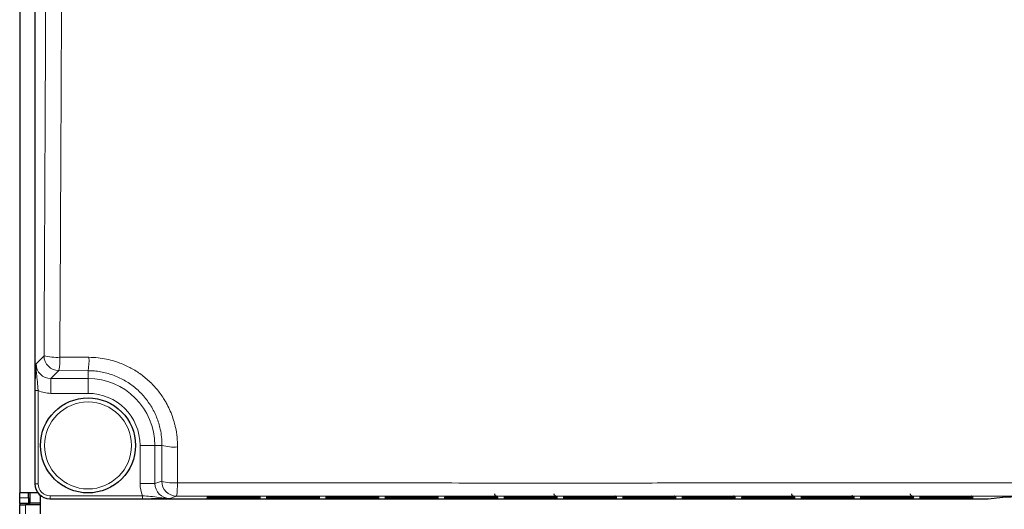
# Paper-space layout 'Blatt3' of a CAD drawing. Header units: millimetres. Extents: x 5 to 418, y 2 to 292.
# Tile 6 of 73: x 70 to 97, y 129 to 143. Entities that reach past the tile are written whole.
import ezdxf

# ---------------------------------------------------------------- set-up
doc = ezdxf.new("R2010")
doc.units = ezdxf.units.MM

psp = doc.layouts.new('Blatt3')

# ---------------------------------------------------------------- linework, layer by layer
at = {"color": 7, "linetype": 'Continuous', "lineweight": 25}
for p, q in [((69.9337, 215.3149), (69.9337, 129.488)), ((69.5065, 145.1514), (69.5065, 129.2348)), ((69.9337, 129.488), (69.9337, 129.488)), ((70.0196, 129.2348), (69.5065, 129.2348)), ((69.5065, 129.1014), (69.5065, 129.2348)), ((69.5065, 128.9348), (69.5065, 129.1014)), ((69.7565, 129.1014), (69.7565, 129.2348)), ((69.7565, 129.1014), (69.7565, 128.9348)), ((69.7898, 129.2348), (69.7898, 128.9598)), ((70.0898, 128.6514), (70.0898, 129.1631)), ((70.3505, 129.0716), (96.6746, 129.0716)), ((74.9292, 129.1073), (76.0837, 129.1073)), ((74.9308, 129.1363), (76.0822, 129.1363)), ((76.2365, 129.1344), (76.2378, 129.1343)), ((76.5959, 129.1073), (77.7504, 129.1073)), ((76.5974, 129.1363), (77.7489, 129.1363)), ((77.9047, 129.1054), (77.9059, 129.1053)), ((78.2626, 129.1073), (79.4171, 129.1073)), ((78.2641, 129.1363), (79.4156, 129.1363)), ((79.5713, 129.1054), (79.5726, 129.1053)), ((79.9292, 129.1073), (81.0837, 129.1073)), ((79.9308, 129.1363), (81.0822, 129.1363)), ((81.5959, 129.1073), (82.7504, 129.1073)), ((81.5974, 129.1363), (82.7489, 129.1363)), ((83.2626, 129.1073), (84.4171, 129.1073)), ((83.2641, 129.1363), (84.4156, 129.1363)), ((84.9292, 129.1073), (86.0837, 129.1073)), ((84.9308, 129.1363), (86.0822, 129.1363)), ((86.2365, 129.1344), (86.2378, 129.1343)), ((86.238, 129.1054), (86.2393, 129.1053)), ((86.5959, 129.1073), (87.7504, 129.1073)), ((86.5974, 129.1363), (87.7489, 129.1363)), ((87.9032, 129.1344), (87.9044, 129.1343)), ((87.9047, 129.1054), (87.9059, 129.1053)), ((88.2626, 129.1073), (89.4171, 129.1073)), ((88.2641, 129.1363), (89.4156, 129.1363)), ((89.5698, 129.1344), (89.5711, 129.1343)), ((89.9292, 129.1073), (91.0837, 129.1073)), ((89.9308, 129.1363), (91.0822, 129.1363)), ((91.238, 129.1054), (91.2393, 129.1053)), ((91.5959, 129.1073), (92.7504, 129.1073)), ((91.5974, 129.1363), (92.7489, 129.1363)), ((92.9032, 129.1344), (92.9044, 129.1343)), ((92.9047, 129.1054), (92.9059, 129.1053)), ((93.2626, 129.1073), (94.4171, 129.1073)), ((93.2641, 129.1363), (94.4156, 129.1363)), ((94.5713, 129.1054), (94.5726, 129.1053)), ((94.9292, 129.1073), (96.0837, 129.1073)), ((94.9308, 129.1363), (96.0822, 129.1363)), ((96.2365, 129.1344), (96.2378, 129.1343)), ((96.238, 129.1054), (96.2393, 129.1053)), ((96.6779, 129.0717), (97.0857, 129.1121)), ((97.0824, 129.112), (97.0857, 129.1121)), ((69.7565, 128.9348), (69.5065, 128.9348)), ((69.5065, 128.9348), (69.5065, 128.9014)), ((69.5065, 128.6514), (69.5065, 128.9014)), ((69.5065, 128.9014), (69.6732, 128.9014)), ((70.0898, 128.9014), (69.6732, 128.9014)), ((69.7565, 128.9348), (69.7565, 128.9014)), ((69.7898, 128.9598), (70.0898, 128.9598)), ((69.7898, 128.9014), (69.7898, 128.9598))]:
    psp.add_line(p, q, dxfattribs=at)
at = {"color": 7, "linetype": 'Continuous', "lineweight": 18}
for p, q in [((69.9337, 215.3149), (69.9337, 129.488)), ((69.9657, 132.86), (70.1885, 133.0829)), ((70.6329, 133.0413), (71.4498, 133.0385)), ((70.6046, 132.6668), (70.3818, 132.4439)), ((71.4232, 132.6639), (70.6046, 132.6668)), ((71.4232, 132.6639), (71.4232, 132.4439)), ((70.3818, 132.4439), (71.4232, 132.4439)), ((70.3818, 132.4439), (70.3818, 132.0279)), ((71.4232, 132.4439), (71.4232, 132.0279)), ((69.9409, 129.4903), (69.9409, 132.1085)), ((69.9409, 132.1085), (70.0241, 132.1085)), ((70.0241, 132.1085), (70.0241, 129.4903)), ((71.4232, 132.0279), (70.3818, 132.0279)), ((73.299, 130.5681), (72.8829, 130.5681)), ((72.8829, 129.4986), (72.8829, 130.5681)), ((73.4979, 130.5681), (73.299, 130.5681)), ((73.299, 130.5681), (73.299, 129.4986)), ((73.4923, 129.563), (73.4979, 130.5681)), ((73.299, 129.4986), (73.4923, 129.563)), ((69.9337, 129.488), (69.9409, 129.4903)), ((69.9409, 129.4903), (70.0241, 129.4903)), ((73.299, 129.4986), (72.8829, 129.4986)), ((69.5065, 129.1014), (69.7565, 129.1014)), ((70.3576, 129.0739), (70.3505, 129.0716)), ((70.3576, 129.1572), (72.9562, 129.1572)), ((70.3576, 129.0739), (70.3576, 129.1572)), ((72.9562, 129.0739), (70.3576, 129.0739)), ((72.9562, 129.0739), (72.9562, 129.1572)), ((73.9084, 129.1464), (73.7166, 129.0825)), ((74.7616, 129.0842), (74.7626, 129.1044)), ((74.7765, 129.1055), (74.7626, 129.1044)), ((74.7631, 129.1133), (74.7642, 129.1334)), ((74.778, 129.1346), (74.7642, 129.1334)), ((74.9279, 129.0813), (74.9279, 129.1073)), ((76.0851, 129.0813), (74.9279, 129.0813)), ((74.9294, 129.1104), (74.9294, 129.1363)), ((76.0836, 129.1104), (74.9294, 129.1104)), ((76.0836, 129.1104), (76.0836, 129.1363)), ((76.0851, 129.0813), (76.0851, 129.1073)), ((76.2488, 129.1334), (76.235, 129.1346)), ((76.2503, 129.1044), (76.2365, 129.1055)), ((76.2488, 129.1334), (76.2499, 129.1133)), ((76.2503, 129.1044), (76.2514, 129.0842)), ((76.4283, 129.0842), (76.4293, 129.1044)), ((76.4432, 129.1055), (76.4293, 129.1044)), ((76.4298, 129.1133), (76.4308, 129.1334)), ((76.4447, 129.1346), (76.4308, 129.1334)), ((76.5945, 129.0813), (76.5945, 129.1073)), ((77.7518, 129.0813), (76.5945, 129.0813)), ((76.5961, 129.1104), (76.5961, 129.1363)), ((77.7502, 129.1104), (76.5961, 129.1104)), ((77.7502, 129.1104), (77.7502, 129.1363)), ((77.7518, 129.0813), (77.7518, 129.1073)), ((77.9155, 129.1334), (77.9016, 129.1346)), ((77.917, 129.1044), (77.9032, 129.1055)), ((77.9155, 129.1334), (77.9165, 129.1133)), ((77.917, 129.1044), (77.9181, 129.0842)), ((78.0949, 129.0842), (78.096, 129.1044)), ((78.1098, 129.1055), (78.096, 129.1044)), ((78.0964, 129.1133), (78.0975, 129.1334)), ((78.1113, 129.1346), (78.0975, 129.1334)), ((78.2612, 129.0813), (78.2612, 129.1073)), ((79.4184, 129.0813), (78.2612, 129.0813)), ((78.2627, 129.1104), (78.2627, 129.1363)), ((79.4169, 129.1104), (78.2627, 129.1104)), ((79.4169, 129.1104), (79.4169, 129.1363)), ((79.4184, 129.0813), (79.4184, 129.1073)), ((79.5821, 129.1334), (79.5683, 129.1346)), ((79.5837, 129.1044), (79.5698, 129.1055)), ((79.5821, 129.1334), (79.5832, 129.1133)), ((79.5837, 129.1044), (79.5847, 129.0842)), ((79.7616, 129.0842), (79.7626, 129.1044)), ((79.7765, 129.1055), (79.7626, 129.1044)), ((79.7631, 129.1133), (79.7642, 129.1334)), ((79.778, 129.1346), (79.7642, 129.1334)), ((79.9279, 129.0813), (79.9279, 129.1073)), ((81.0851, 129.0813), (79.9279, 129.0813)), ((79.9294, 129.1104), (79.9294, 129.1363)), ((81.0836, 129.1104), (79.9294, 129.1104)), ((81.0836, 129.1104), (81.0836, 129.1363)), ((81.0851, 129.0813), (81.0851, 129.1073)), ((81.2488, 129.1334), (81.235, 129.1346)), ((81.2503, 129.1044), (81.2365, 129.1055)), ((81.2488, 129.1334), (81.2499, 129.1133)), ((81.2503, 129.1044), (81.2514, 129.0842)), ((81.4283, 129.0842), (81.4293, 129.1044)), ((81.4432, 129.1055), (81.4293, 129.1044)), ((81.4298, 129.1133), (81.4308, 129.1334)), ((81.4447, 129.1346), (81.4308, 129.1334)), ((81.5945, 129.0813), (81.5945, 129.1073)), ((82.7518, 129.0813), (81.5945, 129.0813)), ((81.5961, 129.1104), (81.5961, 129.1363)), ((82.7502, 129.1104), (81.5961, 129.1104)), ((82.7502, 129.1104), (82.7502, 129.1363)), ((82.7518, 129.0813), (82.7518, 129.1073)), ((82.9155, 129.1334), (82.9016, 129.1346)), ((82.917, 129.1044), (82.9032, 129.1055)), ((82.9155, 129.1334), (82.9165, 129.1133)), ((82.917, 129.1044), (82.9181, 129.0842)), ((83.0949, 129.0842), (83.096, 129.1044)), ((83.1098, 129.1055), (83.096, 129.1044)), ((83.0964, 129.1133), (83.0975, 129.1334)), ((83.1113, 129.1346), (83.0975, 129.1334)), ((83.2612, 129.0813), (83.2612, 129.1073)), ((84.4184, 129.0813), (83.2612, 129.0813)), ((83.2627, 129.1104), (83.2627, 129.1363)), ((84.4169, 129.1104), (83.2627, 129.1104)), ((84.4169, 129.1104), (84.4169, 129.1363)), ((84.4184, 129.0813), (84.4184, 129.1073)), ((84.5821, 129.1334), (84.5683, 129.1346)), ((84.5837, 129.1044), (84.5698, 129.1055)), ((84.5821, 129.1334), (84.5832, 129.1133)), ((84.5837, 129.1044), (84.5847, 129.0842)), ((84.7616, 129.0842), (84.7626, 129.1044)), ((84.7765, 129.1055), (84.7626, 129.1044)), ((84.7631, 129.1133), (84.7642, 129.1334)), ((84.778, 129.1346), (84.7642, 129.1334)), ((84.9279, 129.0813), (84.9279, 129.1073)), ((86.0851, 129.0813), (84.9279, 129.0813)), ((84.9294, 129.1104), (84.9294, 129.1363)), ((86.0836, 129.1104), (84.9294, 129.1104)), ((86.0836, 129.1104), (86.0836, 129.1363)), ((86.0851, 129.0813), (86.0851, 129.1073)), ((86.2488, 129.1334), (86.235, 129.1346)), ((86.2503, 129.1044), (86.2365, 129.1055)), ((86.2488, 129.1334), (86.2499, 129.1133)), ((86.2503, 129.1044), (86.2514, 129.0842)), ((86.4283, 129.0842), (86.4293, 129.1044)), ((86.4432, 129.1055), (86.4293, 129.1044)), ((86.4298, 129.1133), (86.4308, 129.1334)), ((86.4447, 129.1346), (86.4308, 129.1334)), ((86.5945, 129.0813), (86.5945, 129.1073)), ((87.7518, 129.0813), (86.5945, 129.0813)), ((86.5961, 129.1104), (86.5961, 129.1363)), ((87.7502, 129.1104), (86.5961, 129.1104)), ((87.7502, 129.1104), (87.7502, 129.1363)), ((87.7518, 129.0813), (87.7518, 129.1073)), ((87.9155, 129.1334), (87.9016, 129.1346)), ((87.917, 129.1044), (87.9032, 129.1055)), ((87.9155, 129.1334), (87.9165, 129.1133)), ((87.917, 129.1044), (87.9181, 129.0842)), ((88.0949, 129.0842), (88.096, 129.1044)), ((88.1098, 129.1055), (88.096, 129.1044)), ((88.0964, 129.1133), (88.0975, 129.1334)), ((88.1113, 129.1346), (88.0975, 129.1334)), ((88.2612, 129.0813), (88.2612, 129.1073)), ((89.4184, 129.0813), (88.2612, 129.0813)), ((88.2627, 129.1104), (88.2627, 129.1363)), ((89.4169, 129.1104), (88.2627, 129.1104)), ((89.4169, 129.1104), (89.4169, 129.1363)), ((89.4184, 129.0813), (89.4184, 129.1073)), ((89.5821, 129.1334), (89.5683, 129.1346)), ((89.5837, 129.1044), (89.5698, 129.1055)), ((89.5821, 129.1334), (89.5832, 129.1133)), ((89.5837, 129.1044), (89.5847, 129.0842)), ((89.7616, 129.0842), (89.7626, 129.1044)), ((89.7765, 129.1055), (89.7626, 129.1044)), ((89.7631, 129.1133), (89.7642, 129.1334)), ((89.778, 129.1346), (89.7642, 129.1334)), ((89.9279, 129.0813), (89.9279, 129.1073)), ((91.0851, 129.0813), (89.9279, 129.0813)), ((89.9294, 129.1104), (89.9294, 129.1363)), ((91.0836, 129.1104), (89.9294, 129.1104)), ((91.0836, 129.1104), (91.0836, 129.1363)), ((91.0851, 129.0813), (91.0851, 129.1073)), ((91.2488, 129.1334), (91.235, 129.1346)), ((91.2503, 129.1044), (91.2365, 129.1055)), ((91.2488, 129.1334), (91.2499, 129.1133)), ((91.2503, 129.1044), (91.2514, 129.0842)), ((91.4283, 129.0842), (91.4293, 129.1044)), ((91.4432, 129.1055), (91.4293, 129.1044)), ((91.4298, 129.1133), (91.4308, 129.1334)), ((91.4447, 129.1346), (91.4308, 129.1334)), ((91.5945, 129.0813), (91.5945, 129.1073)), ((92.7518, 129.0813), (91.5945, 129.0813)), ((91.5961, 129.1104), (91.5961, 129.1363)), ((92.7502, 129.1104), (91.5961, 129.1104)), ((92.7502, 129.1104), (92.7502, 129.1363)), ((92.7518, 129.0813), (92.7518, 129.1073)), ((92.9155, 129.1334), (92.9016, 129.1346)), ((92.917, 129.1044), (92.9032, 129.1055)), ((92.9155, 129.1334), (92.9165, 129.1133)), ((92.917, 129.1044), (92.9181, 129.0842)), ((93.0949, 129.0842), (93.096, 129.1044)), ((93.1098, 129.1055), (93.096, 129.1044)), ((93.0964, 129.1133), (93.0975, 129.1334)), ((93.1113, 129.1346), (93.0975, 129.1334)), ((93.2612, 129.0813), (93.2612, 129.1073)), ((94.4184, 129.0813), (93.2612, 129.0813)), ((93.2627, 129.1104), (93.2627, 129.1363)), ((94.4169, 129.1104), (93.2627, 129.1104)), ((94.4169, 129.1104), (94.4169, 129.1363)), ((94.4184, 129.0813), (94.4184, 129.1073)), ((94.5821, 129.1334), (94.5683, 129.1346)), ((94.5837, 129.1044), (94.5698, 129.1055)), ((94.5821, 129.1334), (94.5832, 129.1133)), ((94.5837, 129.1044), (94.5847, 129.0842)), ((94.7616, 129.0842), (94.7626, 129.1044)), ((94.7626, 129.1044), (94.7765, 129.1055)), ((94.7631, 129.1133), (94.7642, 129.1334)), ((94.7642, 129.1334), (94.778, 129.1346)), ((94.9279, 129.1073), (94.9279, 129.0813)), ((96.0851, 129.0813), (94.9279, 129.0813)), ((94.9294, 129.1363), (94.9294, 129.1104)), ((96.0836, 129.1104), (94.9294, 129.1104)), ((96.0836, 129.1363), (96.0836, 129.1104)), ((96.0851, 129.1073), (96.0851, 129.0813)), ((96.2488, 129.1334), (96.235, 129.1346)), ((96.2503, 129.1044), (96.2365, 129.1055)), ((96.2488, 129.1334), (96.2499, 129.1133)), ((96.2503, 129.1044), (96.2514, 129.0842)), ((96.6746, 129.0716), (97.0824, 129.112)), ((96.6746, 129.0716), (96.6779, 129.0717)), ((69.6732, 128.9014), (69.6732, 128.6514))]:
    psp.add_line(p, q, dxfattribs=at)
at = {"color": 7, "linetype": 'Continuous', "lineweight": 25}
psp.add_circle((71.4232, 130.5681), 1.3333, dxfattribs=at)
at = {"color": 7, "linetype": 'Continuous', "lineweight": 18}
psp.add_circle((71.4232, 130.5681), 1.2195, dxfattribs=at)
for centre, radius, start, end in [((70.531, 134.3479), 1.3105, 254.85188, 274.46021), ((70.606, 133.0842), 0.4174, 180.1836, 269.8164), ((69.1146, 132.9676), 1.5201, 348.58628, 2.77908), ((69.8389, 132.9647), 1.6125, 349.25111, 2.62223), ((71.4232, 130.5681), 1.8759, 0, 90), ((71.4232, 130.5681), 1.4598, 0, 90), ((73.8367, 131.7502), 1.2297, 254.00818, 274.60841), ((73.8311, 130.7232), 1.2087, 253.72037, 274.68689), ((73.9091, 129.5632), 0.4168, 180.02637, 269.90378), ((72.1173, 129.4366), 1.8144, 350.79615, 2.58944), ((74.7616, 129.1675), 0.0833, 269.99831, 312.95328), ((74.7631, 129.1967), 0.0833, 269.99831, 312.89868), ((76.2499, 129.1967), 0.0833, 227.10132, 270.00169), ((76.2514, 129.1675), 0.0833, 227.04672, 270.00169), ((76.4283, 129.1675), 0.0833, 269.99831, 312.95328), ((76.4298, 129.1967), 0.0833, 269.99831, 312.89868), ((77.9165, 129.1967), 0.0833, 227.10132, 270.00169), ((77.9181, 129.1675), 0.0833, 227.04672, 270.00169), ((78.0949, 129.1675), 0.0833, 269.99831, 312.95328), ((78.0964, 129.1967), 0.0833, 269.99831, 312.89868), ((79.5832, 129.1967), 0.0833, 227.10132, 270.00169), ((79.5847, 129.1675), 0.0833, 227.04672, 270.00169), ((79.7616, 129.1675), 0.0833, 269.99831, 312.95328), ((79.7631, 129.1967), 0.0833, 269.99831, 312.89868), ((81.2499, 129.1967), 0.0833, 227.10132, 270.00169), ((81.2514, 129.1675), 0.0833, 227.04672, 270.00169), ((81.4283, 129.1675), 0.0833, 269.99831, 312.95328), ((81.4298, 129.1967), 0.0833, 269.99831, 312.89868), ((82.9165, 129.1967), 0.0833, 227.10132, 270.00169), ((82.9181, 129.1675), 0.0833, 227.04672, 270.00169), ((83.0949, 129.1675), 0.0833, 269.99831, 312.95328), ((83.0964, 129.1967), 0.0833, 269.99831, 312.89868), ((84.5832, 129.1967), 0.0833, 227.10132, 270.00169), ((84.5847, 129.1675), 0.0833, 227.04672, 270.00169), ((84.7616, 129.1675), 0.0833, 269.99831, 312.95328), ((84.7631, 129.1967), 0.0833, 269.99831, 312.89868), ((86.2499, 129.1967), 0.0833, 227.10132, 270.00169), ((86.2514, 129.1675), 0.0833, 227.04672, 270.00169), ((86.4283, 129.1675), 0.0833, 269.99831, 312.95328), ((86.4298, 129.1967), 0.0833, 269.99831, 312.89868), ((87.9165, 129.1967), 0.0833, 227.10132, 270.00169), ((87.9181, 129.1675), 0.0833, 227.04672, 270.00169), ((88.0949, 129.1675), 0.0833, 269.99831, 312.95328), ((88.0964, 129.1967), 0.0833, 269.99831, 312.89868), ((89.5832, 129.1967), 0.0833, 227.10132, 270.00169), ((89.5847, 129.1675), 0.0833, 227.04672, 270.00169), ((89.7616, 129.1675), 0.0833, 269.99831, 312.95328), ((89.7631, 129.1967), 0.0833, 269.99831, 312.89868), ((91.2499, 129.1967), 0.0833, 227.10132, 270.00169), ((91.2514, 129.1675), 0.0833, 227.04672, 270.00169), ((91.4283, 129.1675), 0.0833, 269.99831, 312.95328), ((91.4298, 129.1967), 0.0833, 269.99831, 312.89868), ((92.9165, 129.1967), 0.0833, 227.10132, 270.00169), ((92.9181, 129.1675), 0.0833, 227.04672, 270.00169), ((93.0949, 129.1675), 0.0833, 269.99831, 312.95328), ((93.0964, 129.1967), 0.0833, 269.99831, 312.89868), ((94.5832, 129.1967), 0.0833, 227.10132, 270.00169), ((94.5847, 129.1675), 0.0833, 227.04672, 270.00169), ((94.7616, 129.1675), 0.0833, 269.99831, 312.95328), ((94.7631, 129.1967), 0.0833, 269.99831, 312.89868), ((96.2499, 129.1967), 0.0833, 227.10132, 270.00169), ((96.2514, 129.1675), 0.0833, 227.04672, 270.00169)]:
    psp.add_arc(centre, radius, start, end, dxfattribs=at)
at = {"color": 7, "linetype": 'Continuous', "lineweight": 25}
psp.add_arc((96.6746, 129.1049), 0.0333, 270, 275.65344, dxfattribs=at)
at = {"color": 7, "linetype": 'Continuous', "lineweight": 18}
for centre, major_axis, ratio, start_param, end_param in [((70.3841, 132.8623), (0.297, 0.297), 0.9918461, 2.357564, 3.9256213), ((70.3841, 132.8623), (-0.5909, -0.5909), 0.9972647, 0.3407219, 0.7840286), ((70.3579, 129.4906), (0.3957, 0.1318), 0.9990857, 2.8205423, 4.3904252), ((70.3579, 129.4906), (-0.3167, -0.1055), 0.9984779, 5.962135, 7.5320179), ((73.7174, 129.4994), (-0.7918, -0.2637), 0.9984779, 5.962135, 6.3841926), ((73.7174, 129.4994), (0.3971, 0.1323), 0.9954497, 2.8205423, 4.3904252), ((74.9295, 129.1044), (0.1669, 0), 0.0174391, 2.8618814, 3.1406793), ((74.9311, 129.1334), (0.1669, 0), 0.0174391, 2.8618814, 3.1406793), ((76.083, 129.1133), (0.1669, 0), 0.0174709, 5.2588301, 6.284102), ((76.0845, 129.0842), (0.1669, 0), 0.0174709, 5.2588301, 6.284102), ((76.0819, 129.1334), (0.1669, 0), 0.0174391, 0.0009134, 0.2892288), ((76.0834, 129.1044), (0.1669, 0), 0.0174391, 0.0009134, 0.2892288), ((76.5962, 129.1044), (0.1669, 0), 0.0174391, 2.8618814, 3.1406793), ((76.5977, 129.1334), (0.1669, 0), 0.0174391, 2.8618814, 3.1406793), ((77.7496, 129.1133), (0.1669, 0), 0.0174709, 5.2588301, 6.284102), ((77.7512, 129.0842), (0.1669, 0), 0.0174709, 5.2588301, 6.284102), ((77.7486, 129.1334), (0.1669, 0), 0.0174391, 0.0009134, 0.2892288), ((77.7501, 129.1044), (0.1669, 0), 0.0174391, 0.0009134, 0.2892288), ((78.2629, 129.1044), (0.1669, 0), 0.0174391, 2.8618814, 3.1406793), ((78.2644, 129.1334), (0.1669, 0), 0.0174391, 2.8618814, 3.1406793), ((79.4163, 129.1133), (0.1669, 0), 0.0174709, 5.2588301, 6.284102), ((79.4178, 129.0842), (0.1669, 0), 0.0174709, 5.2588301, 6.284102), ((79.4153, 129.1334), (0.1669, 0), 0.0174391, 0.0009134, 0.2892288), ((79.4168, 129.1044), (0.1669, 0), 0.0174391, 0.0009134, 0.2892288), ((79.9295, 129.1044), (0.1669, 0), 0.0174391, 2.8618814, 3.1406793), ((79.9311, 129.1334), (0.1669, 0), 0.0174391, 2.8618814, 3.1406793), ((81.083, 129.1133), (0.1669, 0), 0.0174709, 5.2588301, 6.284102), ((81.0845, 129.0842), (0.1669, 0), 0.0174709, 5.2588301, 6.284102), ((81.0819, 129.1334), (0.1669, 0), 0.0174391, 0.0009134, 0.2892288), ((81.0834, 129.1044), (0.1669, 0), 0.0174391, 0.0009134, 0.2892288), ((81.5962, 129.1044), (0.1669, 0), 0.0174391, 2.8618814, 3.1406793), ((81.5977, 129.1334), (0.1669, 0), 0.0174391, 2.8618814, 3.1406793), ((82.7496, 129.1133), (0.1669, 0), 0.0174709, 5.2588301, 6.284102), ((82.7512, 129.0842), (0.1669, 0), 0.0174709, 5.2588301, 6.284102), ((82.7486, 129.1334), (0.1669, 0), 0.0174391, 0.0009134, 0.2892288), ((82.7501, 129.1044), (0.1669, 0), 0.0174391, 0.0009134, 0.2892288), ((83.2629, 129.1044), (0.1669, 0), 0.0174391, 2.8618814, 3.1406793), ((83.2644, 129.1334), (0.1669, 0), 0.0174391, 2.8618814, 3.1406793), ((84.4163, 129.1133), (0.1669, 0), 0.0174709, 5.2588301, 6.284102), ((84.4178, 129.0842), (0.1669, 0), 0.0174709, 5.2588301, 6.284102), ((84.4153, 129.1334), (0.1669, 0), 0.0174391, 0.0009134, 0.2892288), ((84.4168, 129.1044), (0.1669, 0), 0.0174391, 0.0009134, 0.2892288), ((84.9295, 129.1044), (0.1669, 0), 0.0174391, 2.8618814, 3.1406793), ((84.9311, 129.1334), (0.1669, 0), 0.0174391, 2.8618814, 3.1406793), ((86.083, 129.1133), (0.1669, 0), 0.0174709, 5.2588301, 6.284102), ((86.0845, 129.0842), (0.1669, 0), 0.0174709, 5.2588301, 6.284102), ((86.0819, 129.1334), (0.1669, 0), 0.0174391, 0.0009134, 0.2892288), ((86.0834, 129.1044), (0.1669, 0), 0.0174391, 0.0009134, 0.2892288), ((86.5962, 129.1044), (0.1669, 0), 0.0174391, 2.8618814, 3.1406793), ((86.5977, 129.1334), (0.1669, 0), 0.0174391, 2.8618814, 3.1406793), ((87.7496, 129.1133), (0.1669, 0), 0.0174709, 5.2588301, 6.284102), ((87.7512, 129.0842), (0.1669, 0), 0.0174709, 5.2588301, 6.284102), ((87.7486, 129.1334), (0.1669, 0), 0.0174391, 0.0009134, 0.2892288), ((87.7501, 129.1044), (0.1669, 0), 0.0174391, 0.0009134, 0.2892288), ((88.2629, 129.1044), (0.1669, 0), 0.0174391, 2.8618814, 3.1406793), ((88.2644, 129.1334), (0.1669, 0), 0.0174391, 2.8618814, 3.1406793), ((89.4163, 129.1133), (0.1669, 0), 0.0174709, 5.2588301, 6.284102), ((89.4178, 129.0842), (0.1669, 0), 0.0174709, 5.2588301, 6.284102), ((89.4153, 129.1334), (0.1669, 0), 0.0174391, 0.0009134, 0.2892288), ((89.4168, 129.1044), (0.1669, 0), 0.0174391, 0.0009134, 0.2892288), ((89.9295, 129.1044), (0.1669, 0), 0.0174391, 2.8618814, 3.1406793), ((89.9311, 129.1334), (0.1669, 0), 0.0174391, 2.8618814, 3.1406793), ((91.083, 129.1133), (0.1669, 0), 0.0174709, 5.2588301, 6.284102), ((91.0845, 129.0842), (0.1669, 0), 0.0174709, 5.2588301, 6.284102), ((91.0819, 129.1334), (0.1669, 0), 0.0174391, 0.0009134, 0.2892288), ((91.0834, 129.1044), (0.1669, 0), 0.0174391, 0.0009134, 0.2892288), ((91.5962, 129.1044), (0.1669, 0), 0.0174391, 2.8618814, 3.1406793), ((91.5977, 129.1334), (0.1669, 0), 0.0174391, 2.8618814, 3.1406793), ((92.7496, 129.1133), (0.1669, 0), 0.0174709, 5.2588301, 6.284102), ((92.7512, 129.0842), (0.1669, 0), 0.0174709, 5.2588301, 6.284102), ((92.7486, 129.1334), (0.1669, 0), 0.0174391, 0.0009134, 0.2892288), ((92.7501, 129.1044), (0.1669, 0), 0.0174391, 0.0009134, 0.2892288), ((93.2629, 129.1044), (0.1669, 0), 0.0174391, 2.8618814, 3.1406793), ((93.2644, 129.1334), (0.1669, 0), 0.0174391, 2.8618814, 3.1406793), ((94.4163, 129.1133), (0.1669, 0), 0.0174709, 5.2588301, 6.284102), ((94.4178, 129.0842), (0.1669, 0), 0.0174709, 5.2588301, 6.284102), ((94.4153, 129.1334), (0.1669, 0), 0.0174391, 0.0009134, 0.2892288), ((94.4168, 129.1044), (0.1669, 0), 0.0174391, 0.0009134, 0.2892288), ((94.9295, 129.1044), (0.1669, 0), 0.0174391, 2.8618814, 3.1406793), ((94.9311, 129.1334), (0.1669, 0), 0.0174391, 2.8618814, 3.1406793), ((96.083, 129.1133), (0.1669, 0), 0.0174709, 5.2588301, 6.284102), ((96.0845, 129.0842), (0.1669, 0), 0.0174709, 5.2588301, 6.284102), ((96.0819, 129.1334), (0.1669, 0), 0.0174391, 0.0009134, 0.2892288), ((96.0834, 129.1044), (0.1669, 0), 0.0174391, 0.0009134, 0.2892288)]:
    psp.add_ellipse(centre, major_axis=major_axis, ratio=ratio, start_param=start_param, end_param=end_param, dxfattribs=at)
at = {"color": 7, "linetype": 'Continuous', "lineweight": 25}
for centre, major_axis, ratio, start_param, end_param in [((70.3509, 129.4883), (0.3958, 0.1318), 0.9987209, 2.8205423, 4.3904252), ((74.9285, 129.0842), (0.1669, 0), 0.0174709, 3.1406759, 4.7087332), ((74.93, 129.1133), (0.1669, 0), 0.0174709, 3.1406759, 4.7087332), ((74.9295, 129.1044), (0.1669, 0), 0.0174391, 1.572622, 2.8618814), ((74.9311, 129.1334), (0.1669, 0), 0.0174391, 1.572622, 2.8618814), ((76.0819, 129.1334), (0.1669, 0), 0.0174391, 0.2892288, 1.5689707), ((76.083, 129.1133), (0.1669, 0), 0.0174709, 4.7160448, 5.2588301), ((76.0834, 129.1044), (0.1669, 0), 0.0174391, 0.2892288, 1.5689707), ((76.0845, 129.0842), (0.1669, 0), 0.0174709, 4.7160448, 5.2588301), ((76.5952, 129.0842), (0.1669, 0), 0.0174709, 3.1406759, 4.7087332), ((76.5967, 129.1133), (0.1669, 0), 0.0174709, 3.1406759, 4.7087332), ((76.5962, 129.1044), (0.1669, 0), 0.0174391, 1.572622, 2.8618814), ((76.5977, 129.1334), (0.1669, 0), 0.0174391, 1.572622, 2.8618814), ((77.7486, 129.1334), (0.1669, 0), 0.0174391, 0.2892288, 1.5689707), ((77.7496, 129.1133), (0.1669, 0), 0.0174709, 4.7160448, 5.2588301), ((77.7501, 129.1044), (0.1669, 0), 0.0174391, 0.2892288, 1.5689707), ((77.7512, 129.0842), (0.1669, 0), 0.0174709, 4.7160448, 5.2588301), ((78.2618, 129.0842), (0.1669, 0), 0.0174709, 3.1406759, 4.7087332), ((78.2633, 129.1133), (0.1669, 0), 0.0174709, 3.1406759, 4.7087332), ((78.2629, 129.1044), (0.1669, 0), 0.0174391, 1.572622, 2.8618814), ((78.2644, 129.1334), (0.1669, 0), 0.0174391, 1.572622, 2.8618814), ((79.4153, 129.1334), (0.1669, 0), 0.0174391, 0.2892288, 1.5689707), ((79.4163, 129.1133), (0.1669, 0), 0.0174709, 4.7160448, 5.2588301), ((79.4168, 129.1044), (0.1669, 0), 0.0174391, 0.2892288, 1.5689707), ((79.4178, 129.0842), (0.1669, 0), 0.0174709, 4.7160448, 5.2588301), ((79.9285, 129.0842), (0.1669, 0), 0.0174709, 3.1406759, 4.7087332), ((79.93, 129.1133), (0.1669, 0), 0.0174709, 3.1406759, 4.7087332), ((79.9295, 129.1044), (0.1669, 0), 0.0174391, 1.572622, 2.8618814), ((79.9311, 129.1334), (0.1669, 0), 0.0174391, 1.572622, 2.8618814), ((81.0819, 129.1334), (0.1669, 0), 0.0174391, 0.2892288, 1.5689707), ((81.083, 129.1133), (0.1669, 0), 0.0174709, 4.7160448, 5.2588301), ((81.0834, 129.1044), (0.1669, 0), 0.0174391, 0.2892288, 1.5689707), ((81.0845, 129.0842), (0.1669, 0), 0.0174709, 4.7160448, 5.2588301), ((81.5952, 129.0842), (0.1669, 0), 0.0174709, 3.1406759, 4.7087332), ((81.5967, 129.1133), (0.1669, 0), 0.0174709, 3.1406759, 4.7087332), ((81.5962, 129.1044), (0.1669, 0), 0.0174391, 1.572622, 2.8618814), ((81.5977, 129.1334), (0.1669, 0), 0.0174391, 1.572622, 2.8618814), ((82.7486, 129.1334), (0.1669, 0), 0.0174391, 0.2892288, 1.5689707), ((82.7496, 129.1133), (0.1669, 0), 0.0174709, 4.7160448, 5.2588301), ((82.7501, 129.1044), (0.1669, 0), 0.0174391, 0.2892288, 1.5689707), ((82.7512, 129.0842), (0.1669, 0), 0.0174709, 4.7160448, 5.2588301), ((83.2618, 129.0842), (0.1669, 0), 0.0174709, 3.1406759, 4.7087332), ((83.2633, 129.1133), (0.1669, 0), 0.0174709, 3.1406759, 4.7087332), ((83.2629, 129.1044), (0.1669, 0), 0.0174391, 1.572622, 2.8618814), ((83.2644, 129.1334), (0.1669, 0), 0.0174391, 1.572622, 2.8618814), ((84.4153, 129.1334), (0.1669, 0), 0.0174391, 0.2892288, 1.5689707), ((84.4163, 129.1133), (0.1669, 0), 0.0174709, 4.7160448, 5.2588301), ((84.4168, 129.1044), (0.1669, 0), 0.0174391, 0.2892288, 1.5689707), ((84.4178, 129.0842), (0.1669, 0), 0.0174709, 4.7160448, 5.2588301), ((84.9285, 129.0842), (0.1669, 0), 0.0174709, 3.1406759, 4.7087332), ((84.93, 129.1133), (0.1669, 0), 0.0174709, 3.1406759, 4.7087332), ((84.9295, 129.1044), (0.1669, 0), 0.0174391, 1.572622, 2.8618814), ((84.9311, 129.1334), (0.1669, 0), 0.0174391, 1.572622, 2.8618814), ((86.0819, 129.1334), (0.1669, 0), 0.0174391, 0.2892288, 1.5689707), ((86.083, 129.1133), (0.1669, 0), 0.0174709, 4.7160448, 5.2588301), ((86.0834, 129.1044), (0.1669, 0), 0.0174391, 0.2892288, 1.5689707), ((86.0845, 129.0842), (0.1669, 0), 0.0174709, 4.7160448, 5.2588301), ((86.5952, 129.0842), (0.1669, 0), 0.0174709, 3.1406759, 4.7087332), ((86.5967, 129.1133), (0.1669, 0), 0.0174709, 3.1406759, 4.7087332), ((86.5962, 129.1044), (0.1669, 0), 0.0174391, 1.572622, 2.8618814), ((86.5977, 129.1334), (0.1669, 0), 0.0174391, 1.572622, 2.8618814), ((87.7486, 129.1334), (0.1669, 0), 0.0174391, 0.2892288, 1.5689707), ((87.7496, 129.1133), (0.1669, 0), 0.0174709, 4.7160448, 5.2588301), ((87.7501, 129.1044), (0.1669, 0), 0.0174391, 0.2892288, 1.5689707), ((87.7512, 129.0842), (0.1669, 0), 0.0174709, 4.7160448, 5.2588301), ((88.2618, 129.0842), (0.1669, 0), 0.0174709, 3.1406759, 4.7087332), ((88.2633, 129.1133), (0.1669, 0), 0.0174709, 3.1406759, 4.7087332), ((88.2629, 129.1044), (0.1669, 0), 0.0174391, 1.572622, 2.8618814), ((88.2644, 129.1334), (0.1669, 0), 0.0174391, 1.572622, 2.8618814), ((89.4153, 129.1334), (0.1669, 0), 0.0174391, 0.2892288, 1.5689707), ((89.4163, 129.1133), (0.1669, 0), 0.0174709, 4.7160448, 5.2588301), ((89.4168, 129.1044), (0.1669, 0), 0.0174391, 0.2892288, 1.5689707), ((89.4178, 129.0842), (0.1669, 0), 0.0174709, 4.7160448, 5.2588301), ((89.9285, 129.0842), (0.1669, 0), 0.0174709, 3.1406759, 4.7087332), ((89.93, 129.1133), (0.1669, 0), 0.0174709, 3.1406759, 4.7087332), ((89.9295, 129.1044), (0.1669, 0), 0.0174391, 1.572622, 2.8618814), ((89.9311, 129.1334), (0.1669, 0), 0.0174391, 1.572622, 2.8618814), ((91.0819, 129.1334), (0.1669, 0), 0.0174391, 0.2892288, 1.5689707), ((91.083, 129.1133), (0.1669, 0), 0.0174709, 4.7160448, 5.2588301), ((91.0834, 129.1044), (0.1669, 0), 0.0174391, 0.2892288, 1.5689707), ((91.0845, 129.0842), (0.1669, 0), 0.0174709, 4.7160448, 5.2588301), ((91.5952, 129.0842), (0.1669, 0), 0.0174709, 3.1406759, 4.7087332), ((91.5967, 129.1133), (0.1669, 0), 0.0174709, 3.1406759, 4.7087332), ((91.5962, 129.1044), (0.1669, 0), 0.0174391, 1.572622, 2.8618814), ((91.5977, 129.1334), (0.1669, 0), 0.0174391, 1.572622, 2.8618814), ((92.7486, 129.1334), (0.1669, 0), 0.0174391, 0.2892288, 1.5689707), ((92.7496, 129.1133), (0.1669, 0), 0.0174709, 4.7160448, 5.2588301), ((92.7501, 129.1044), (0.1669, 0), 0.0174391, 0.2892288, 1.5689707), ((92.7512, 129.0842), (0.1669, 0), 0.0174709, 4.7160448, 5.2588301), ((93.2618, 129.0842), (0.1669, 0), 0.0174709, 3.1406759, 4.7087332), ((93.2633, 129.1133), (0.1669, 0), 0.0174709, 3.1406759, 4.7087332), ((93.2629, 129.1044), (0.1669, 0), 0.0174391, 1.572622, 2.8618814), ((93.2644, 129.1334), (0.1669, 0), 0.0174391, 1.572622, 2.8618814), ((94.4153, 129.1334), (0.1669, 0), 0.0174391, 0.2892288, 1.5689707), ((94.4163, 129.1133), (0.1669, 0), 0.0174709, 4.7160448, 5.2588301), ((94.4168, 129.1044), (0.1669, 0), 0.0174391, 0.2892288, 1.5689707), ((94.4178, 129.0842), (0.1669, 0), 0.0174709, 4.7160448, 5.2588301), ((94.9285, 129.0842), (0.1669, 0), 0.0174709, 3.1406759, 4.7087332), ((94.93, 129.1133), (0.1669, 0), 0.0174709, 3.1406759, 4.7087332), ((94.9295, 129.1044), (0.1669, 0), 0.0174391, 1.572622, 2.8618814), ((94.9311, 129.1334), (0.1669, 0), 0.0174391, 1.572622, 2.8618814), ((96.0819, 129.1334), (0.1669, 0), 0.0174391, 0.2892288, 1.5689707), ((96.083, 129.1133), (0.1669, 0), 0.0174709, 4.7160448, 5.2588301), ((96.0834, 129.1044), (0.1669, 0), 0.0174391, 0.2892288, 1.5689707), ((96.0845, 129.0842), (0.1669, 0), 0.0174709, 4.7160448, 5.2588301), ((98.1, 129.1088), (1.0333, 0), 0.0174551, 1.5707963, 2.9670597)]:
    psp.add_ellipse(centre, major_axis=major_axis, ratio=ratio, start_param=start_param, end_param=end_param, dxfattribs=at)
at = {"color": 7, "linetype": 'Continuous', "lineweight": 18}
for points, knots in [([(70.1885, 133.0829), (70.1897, 133.2964), (70.1951, 134.3383), (70.2046, 136.2093), (70.2165, 138.6965), (70.2278, 141.1849), (70.2349, 142.8446), (70.2384, 143.6745)], [0, 0, 0, 0, 0.0605347, 0.2953875, 0.5302456, 0.7651201, 1, 1, 1, 1]), ([(70.6828, 143.6414), (70.6816, 143.3646), (70.6758, 141.9801), (70.6603, 138.4448), (70.6438, 135.1901), (70.6329, 133.0413)], [0, 0, 0, 0, 0.0782984, 0.3914935, 1, 1, 1, 1]), ([(71.4498, 133.0385), (71.5351, 133.0356), (71.7019, 133.0301), (71.9429, 132.991), (72.1327, 132.9427), (72.3502, 132.8706), (72.5926, 132.7649), (72.8327, 132.6184), (73.0568, 132.4491), (73.2634, 132.2569), (73.4421, 132.0384), (73.5532, 131.8708), (73.6342, 131.7332), (73.7136, 131.5763), (73.7932, 131.3797), (73.8458, 131.2097), (73.8919, 131.0168), (73.9283, 130.8), (73.9331, 130.6165), (73.9355, 130.5245)], [0, 0, 0, 0, 0.0649743, 0.1270644, 0.1856163, 0.2141755, 0.3019096, 0.3867805, 0.4283691, 0.5165305, 0.6018121, 0.6436014, 0.6702996, 0.7239221, 0.7779721, 0.8324555, 0.8598272, 0.9297015, 1, 1, 1, 1]), ([(69.9409, 132.1085), (69.941, 132.1509), (69.9413, 132.2363), (69.9428, 132.33), (69.9445, 132.4028), (69.9459, 132.4565), (69.9479, 132.5182), (69.9498, 132.5673), (69.9516, 132.6082), (69.9537, 132.6547), (69.9569, 132.7157), (69.9611, 132.7875), (69.9641, 132.8351), (69.9657, 132.8597), (69.9657, 132.86)], [0, 0, 0, 0, 0.1377896, 0.2782422, 0.3172759, 0.3957098, 0.4747734, 0.5544184, 0.5943917, 0.6472968, 0.7566277, 0.8739708, 0.9980166, 1, 1, 1, 1]), ([(69.9657, 132.86), (69.9657, 132.8596), (69.9648, 132.8397), (69.9641, 132.8002), (69.9659, 132.7324), (69.9703, 132.6692), (69.9759, 132.6104), (69.9814, 132.5581), (69.9882, 132.498), (69.9956, 132.4303), (70.0014, 132.3738), (70.0055, 132.3314), (70.009, 132.2938), (70.013, 132.2489), (70.0175, 132.1936), (70.0212, 132.1465), (70.0234, 132.118), (70.0241, 132.1085)], [0, 0, 0, 0, 0.001934, 0.0886717, 0.1755148, 0.3019095, 0.3652103, 0.4285478, 0.5234515, 0.6136776, 0.6983954, 0.7396443, 0.7717852, 0.836317, 0.9013693, 0.966995, 1, 1, 1, 1]), ([(73.4979, 130.5681), (73.496, 130.6442), (73.4921, 130.797), (73.4575, 131.0054), (73.409, 131.1923), (73.3504, 131.358), (73.2774, 131.5199), (73.1626, 131.7252), (73.0223, 131.915), (72.86, 132.0848), (72.7276, 132.2016), (72.5864, 132.3063), (72.4378, 132.3984), (72.2802, 132.4785), (72.1167, 132.5448), (71.9486, 132.597), (71.7775, 132.6345), (71.6019, 132.6588), (71.483, 132.6622), (71.4232, 132.6639)], [0, 0, 0, 0, 0.0697395, 0.1399028, 0.1931451, 0.2467577, 0.300943, 0.3559126, 0.4623511, 0.5163674, 0.5711621, 0.6240243, 0.6772512, 0.7310443, 0.7856139, 0.8384495, 0.8916544, 0.9454333, 1, 1, 1, 1]), ([(73.9355, 130.5245), (73.9339, 130.2482), (73.9321, 129.9129), (73.9302, 129.5776), (73.9299, 129.5185)], [0, 0, 0, 0, 0.82378945, 1, 1, 1, 1]), ([(73.9299, 129.5185), (74.9559, 129.5177), (77.008, 129.516), (80.0895, 129.5144), (83.173, 129.5136), (85.985, 129.5137), (88.524, 129.5143), (91.4044, 129.5157), (94.8989, 129.5181), (97.6344, 129.5213), (99.0024, 129.5229)], [0, 0, 0, 0, 0.1228143, 0.245657, 0.3685852, 0.491542, 0.5818703, 0.6722099, 0.8360712, 1, 1, 1, 1]), ([(72.9562, 129.1572), (73.0309, 129.1512), (73.1947, 129.138), (73.3973, 129.1093), (73.5693, 129.0862), (73.6706, 129.0819), (73.7162, 129.0825), (73.7166, 129.0825)], [0, 0, 0, 0, 0.2542234, 0.5569179, 0.8001576, 0.9980976, 1, 1, 1, 1]), ([(73.7166, 129.0825), (73.7163, 129.0825), (73.6335, 129.0807), (73.4874, 129.0777), (73.2234, 129.0745), (73.0416, 129.0741), (72.9562, 129.0739)], [0, 0, 0, 0, 0.0019525, 0.4191595, 0.7271526, 1, 1, 1, 1]), ([(99.0321, 129.1507), (97.9699, 129.1495), (95.8452, 129.147), (92.6535, 129.1443), (89.4587, 129.1425), (86.2982, 129.1416), (83.1735, 129.1415), (80.0849, 129.1423), (76.9959, 129.1438), (74.9376, 129.1455), (73.9084, 129.1464)], [0, 0, 0, 0, 0.1270359, 0.2541032, 0.3812652, 0.5084587, 0.6312728, 0.7541154, 0.8770434, 1, 1, 1, 1])]:
    psp.add_open_spline(points, degree=3, knots=knots, dxfattribs=at)
at = {"color": 7, "linetype": 'Continuous', "lineweight": 25}
for points, knots in [([(74.7732, 129.1053), (74.7732, 129.1052), (74.7729, 129.1052), (74.7738, 129.1053), (74.7745, 129.1053)], [0, 0, 0, 0, 0.1286551, 1, 1, 1, 1]), ([(74.7747, 129.1343), (74.7747, 129.1343), (74.7744, 129.1343), (74.7753, 129.1343), (74.7761, 129.1344)], [0, 0, 0, 0, 0.1286551, 1, 1, 1, 1]), ([(76.2199, 129.1105), (76.218, 129.1112), (76.2085, 129.1145), (76.1957, 129.1228), (76.1887, 129.1326), (76.1866, 129.1356)], [0, 0, 0, 0, 0.1527445, 0.7459599, 1, 1, 1, 1]), ([(76.238, 129.1054), (76.2392, 129.1053), (76.2409, 129.1051), (76.2387, 129.1054), (76.2379, 129.1055)], [0, 0, 0, 0, 0.6839701, 1, 1, 1, 1]), ([(76.4399, 129.1053), (76.4399, 129.1052), (76.4395, 129.1052), (76.4404, 129.1053), (76.4412, 129.1053)], [0, 0, 0, 0, 0.1286551, 1, 1, 1, 1]), ([(76.4414, 129.1343), (76.4414, 129.1343), (76.4411, 129.1343), (76.442, 129.1343), (76.4427, 129.1344)], [0, 0, 0, 0, 0.1286551, 1, 1, 1, 1]), ([(77.8866, 129.1105), (77.8847, 129.1112), (77.8752, 129.1146), (77.8651, 129.1204), (77.8598, 129.1272), (77.8597, 129.1272)], [0, 0, 0, 0, 0.2029081, 0.9909446, 1, 1, 1, 1]), ([(77.9032, 129.1344), (77.9043, 129.1343), (77.9061, 129.1342), (77.9038, 129.1344), (77.9031, 129.1345)], [0, 0, 0, 0, 0.6839701, 1, 1, 1, 1]), ([(78.1066, 129.1053), (78.1065, 129.1052), (78.1062, 129.1052), (78.1071, 129.1053), (78.1079, 129.1053)], [0, 0, 0, 0, 0.1286551, 1, 1, 1, 1]), ([(78.1081, 129.1343), (78.108, 129.1343), (78.1077, 129.1343), (78.1086, 129.1343), (78.1094, 129.1344)], [0, 0, 0, 0, 0.1286551, 1, 1, 1, 1]), ([(79.5533, 129.1105), (79.5513, 129.1112), (79.5418, 129.1146), (79.5317, 129.1204), (79.5265, 129.1272), (79.5264, 129.1272)], [0, 0, 0, 0, 0.2029081, 0.9909446, 1, 1, 1, 1]), ([(79.5698, 129.1344), (79.571, 129.1343), (79.5727, 129.1342), (79.5705, 129.1344), (79.5697, 129.1345)], [0, 0, 0, 0, 0.6839701, 1, 1, 1, 1]), ([(79.7732, 129.1053), (79.7732, 129.1052), (79.7729, 129.1052), (79.7738, 129.1053), (79.7745, 129.1053)], [0, 0, 0, 0, 0.1286551, 1, 1, 1, 1]), ([(79.7747, 129.1343), (79.7747, 129.1343), (79.7744, 129.1343), (79.7753, 129.1343), (79.7761, 129.1344)], [0, 0, 0, 0, 0.1286551, 1, 1, 1, 1]), ([(81.2365, 129.1344), (81.2377, 129.1343), (81.2394, 129.1342), (81.2371, 129.1344), (81.2364, 129.1345)], [0, 0, 0, 0, 0.6839701, 1, 1, 1, 1]), ([(81.238, 129.1054), (81.2392, 129.1053), (81.2409, 129.1051), (81.2387, 129.1054), (81.2379, 129.1055)], [0, 0, 0, 0, 0.6839701, 1, 1, 1, 1]), ([(81.4399, 129.1053), (81.4399, 129.1052), (81.4395, 129.1052), (81.4404, 129.1053), (81.4412, 129.1053)], [0, 0, 0, 0, 0.1286551, 1, 1, 1, 1]), ([(81.4414, 129.1343), (81.4414, 129.1343), (81.4411, 129.1343), (81.442, 129.1343), (81.4427, 129.1344)], [0, 0, 0, 0, 0.1286551, 1, 1, 1, 1]), ([(82.8851, 129.1396), (82.8831, 129.1403), (82.8736, 129.1436), (82.8573, 129.1554), (82.8407, 129.1767), (82.8335, 129.1972), (82.8325, 129.2097), (82.8323, 129.2124)], [0, 0, 0, 0, 0.0686214, 0.3351273, 0.6068084, 0.9148199, 1, 1, 1, 1]), ([(82.8866, 129.1105), (82.8847, 129.1112), (82.8751, 129.1145), (82.8624, 129.1228), (82.8554, 129.1326), (82.8533, 129.1356)], [0, 0, 0, 0, 0.15274446, 0.74595986, 1, 1, 1, 1]), ([(82.9032, 129.1344), (82.9043, 129.1343), (82.9061, 129.1342), (82.9038, 129.1344), (82.9031, 129.1345)], [0, 0, 0, 0, 0.6839701, 1, 1, 1, 1]), ([(82.9047, 129.1054), (82.9059, 129.1053), (82.9076, 129.1051), (82.9053, 129.1054), (82.9046, 129.1055)], [0, 0, 0, 0, 0.6839701, 1, 1, 1, 1]), ([(83.1066, 129.1053), (83.1065, 129.1052), (83.1062, 129.1052), (83.1071, 129.1053), (83.1079, 129.1053)], [0, 0, 0, 0, 0.1286551, 1, 1, 1, 1]), ([(83.1081, 129.1343), (83.108, 129.1343), (83.1077, 129.1343), (83.1086, 129.1343), (83.1094, 129.1344)], [0, 0, 0, 0, 0.1286551, 1, 1, 1, 1]), ([(84.5518, 129.1396), (84.5498, 129.1403), (84.5402, 129.1436), (84.524, 129.1554), (84.5073, 129.1767), (84.5002, 129.1972), (84.4992, 129.2097), (84.4989, 129.2124)], [0, 0, 0, 0, 0.0686214, 0.3351273, 0.6068084, 0.9148199, 1, 1, 1, 1]), ([(84.5533, 129.1105), (84.5513, 129.1112), (84.5418, 129.1145), (84.5291, 129.1228), (84.522, 129.1326), (84.5199, 129.1356)], [0, 0, 0, 0, 0.1527445, 0.7459599, 1, 1, 1, 1]), ([(84.5698, 129.1344), (84.571, 129.1343), (84.5727, 129.1342), (84.5705, 129.1344), (84.5697, 129.1345)], [0, 0, 0, 0, 0.68397009, 1, 1, 1, 1]), ([(84.5713, 129.1054), (84.5725, 129.1053), (84.5743, 129.1051), (84.572, 129.1054), (84.5713, 129.1055)], [0, 0, 0, 0, 0.6839701, 1, 1, 1, 1]), ([(84.7732, 129.1053), (84.7732, 129.1052), (84.7729, 129.1052), (84.7738, 129.1053), (84.7745, 129.1053)], [0, 0, 0, 0, 0.1286551, 1, 1, 1, 1]), ([(84.7747, 129.1343), (84.7747, 129.1343), (84.7744, 129.1343), (84.7753, 129.1343), (84.7761, 129.1344)], [0, 0, 0, 0, 0.1286551, 1, 1, 1, 1]), ([(86.2184, 129.1396), (86.2165, 129.1403), (86.207, 129.1437), (86.1969, 129.1494), (86.1916, 129.1562), (86.1916, 129.1563)], [0, 0, 0, 0, 0.2029081, 0.9909446, 1, 1, 1, 1]), ([(86.2199, 129.1105), (86.218, 129.1112), (86.2085, 129.1146), (86.1984, 129.1204), (86.1931, 129.1272), (86.1931, 129.1272)], [0, 0, 0, 0, 0.2029081, 0.9909446, 1, 1, 1, 1]), ([(86.4399, 129.1053), (86.4399, 129.1052), (86.4395, 129.1052), (86.4404, 129.1053), (86.4412, 129.1053)], [0, 0, 0, 0, 0.1286551, 1, 1, 1, 1]), ([(86.4414, 129.1343), (86.4414, 129.1343), (86.4411, 129.1343), (86.442, 129.1343), (86.4427, 129.1344)], [0, 0, 0, 0, 0.1286551, 1, 1, 1, 1]), ([(87.8851, 129.1396), (87.8831, 129.1403), (87.8737, 129.1437), (87.8635, 129.1494), (87.8583, 129.1562), (87.8582, 129.1563)], [0, 0, 0, 0, 0.2029081, 0.9909446, 1, 1, 1, 1]), ([(87.8866, 129.1105), (87.8847, 129.1112), (87.8752, 129.1146), (87.8651, 129.1204), (87.8598, 129.1272), (87.8597, 129.1272)], [0, 0, 0, 0, 0.2029081, 0.9909446, 1, 1, 1, 1]), ([(88.1066, 129.1053), (88.1065, 129.1052), (88.1062, 129.1052), (88.1071, 129.1053), (88.1079, 129.1053)], [0, 0, 0, 0, 0.1286551, 1, 1, 1, 1]), ([(88.1081, 129.1343), (88.108, 129.1343), (88.1077, 129.1343), (88.1086, 129.1343), (88.1094, 129.1344)], [0, 0, 0, 0, 0.1286551, 1, 1, 1, 1]), ([(89.5533, 129.1105), (89.5513, 129.1112), (89.5418, 129.1145), (89.5291, 129.1228), (89.522, 129.1326), (89.5199, 129.1356)], [0, 0, 0, 0, 0.1527445, 0.7459599, 1, 1, 1, 1]), ([(89.5518, 129.1396), (89.5498, 129.1403), (89.5403, 129.1437), (89.5302, 129.1494), (89.525, 129.1562), (89.5249, 129.1563)], [0, 0, 0, 0, 0.20290809, 0.99094459, 1, 1, 1, 1]), ([(89.5713, 129.1054), (89.5725, 129.1053), (89.5743, 129.1051), (89.572, 129.1054), (89.5713, 129.1055)], [0, 0, 0, 0, 0.6839701, 1, 1, 1, 1]), ([(89.7732, 129.1053), (89.7732, 129.1052), (89.7729, 129.1052), (89.7738, 129.1053), (89.7745, 129.1053)], [0, 0, 0, 0, 0.1286551, 1, 1, 1, 1]), ([(89.7747, 129.1343), (89.7747, 129.1343), (89.7744, 129.1343), (89.7753, 129.1343), (89.7761, 129.1344)], [0, 0, 0, 0, 0.1286551, 1, 1, 1, 1]), ([(91.2184, 129.1396), (91.2165, 129.1403), (91.2069, 129.1436), (91.1907, 129.1554), (91.174, 129.1767), (91.1668, 129.1972), (91.1658, 129.2097), (91.1656, 129.2124)], [0, 0, 0, 0, 0.0686214, 0.3351273, 0.6068084, 0.9148199, 1, 1, 1, 1]), ([(91.2199, 129.1105), (91.218, 129.1112), (91.2085, 129.1146), (91.1984, 129.1204), (91.1931, 129.1272), (91.1931, 129.1272)], [0, 0, 0, 0, 0.2029081, 0.9909446, 1, 1, 1, 1]), ([(91.2365, 129.1344), (91.2377, 129.1343), (91.2394, 129.1342), (91.2371, 129.1344), (91.2364, 129.1345)], [0, 0, 0, 0, 0.6839701, 1, 1, 1, 1]), ([(91.4399, 129.1053), (91.4399, 129.1052), (91.4395, 129.1052), (91.4404, 129.1053), (91.4412, 129.1053)], [0, 0, 0, 0, 0.1286551, 1, 1, 1, 1]), ([(91.4414, 129.1343), (91.4414, 129.1343), (91.4411, 129.1343), (91.442, 129.1343), (91.4427, 129.1344)], [0, 0, 0, 0, 0.1286551, 1, 1, 1, 1]), ([(92.8851, 129.1396), (92.8831, 129.1403), (92.8737, 129.1437), (92.8635, 129.1494), (92.8583, 129.1562), (92.8582, 129.1563)], [0, 0, 0, 0, 0.2029081, 0.9909446, 1, 1, 1, 1]), ([(92.8866, 129.1105), (92.8847, 129.1112), (92.8752, 129.1146), (92.8651, 129.1204), (92.8598, 129.1272), (92.8597, 129.1272)], [0, 0, 0, 0, 0.20290809, 0.99094459, 1, 1, 1, 1]), ([(93.1066, 129.1053), (93.1065, 129.1052), (93.1062, 129.1052), (93.1071, 129.1053), (93.1079, 129.1053)], [0, 0, 0, 0, 0.1286551, 1, 1, 1, 1]), ([(93.1081, 129.1343), (93.108, 129.1343), (93.1077, 129.1343), (93.1086, 129.1343), (93.1094, 129.1344)], [0, 0, 0, 0, 0.1286551, 1, 1, 1, 1]), ([(94.5518, 129.1396), (94.5498, 129.1403), (94.5402, 129.1436), (94.524, 129.1554), (94.5073, 129.1767), (94.5002, 129.1972), (94.4992, 129.2097), (94.4989, 129.2124)], [0, 0, 0, 0, 0.0686214, 0.3351273, 0.6068084, 0.9148199, 1, 1, 1, 1]), ([(94.5533, 129.1105), (94.5513, 129.1112), (94.5418, 129.1146), (94.5317, 129.1204), (94.5265, 129.1272), (94.5264, 129.1272)], [0, 0, 0, 0, 0.2029081, 0.9909446, 1, 1, 1, 1]), ([(94.5698, 129.1344), (94.571, 129.1343), (94.5727, 129.1342), (94.5705, 129.1344), (94.5697, 129.1345)], [0, 0, 0, 0, 0.6839701, 1, 1, 1, 1]), ([(94.7732, 129.1053), (94.7732, 129.1052), (94.7729, 129.1052), (94.7738, 129.1053), (94.7745, 129.1053)], [0, 0, 0, 0, 0.1286551, 1, 1, 1, 1]), ([(94.7747, 129.1343), (94.7747, 129.1343), (94.7744, 129.1343), (94.7753, 129.1343), (94.7761, 129.1344)], [0, 0, 0, 0, 0.12865508, 1, 1, 1, 1]), ([(96.2184, 129.1396), (96.2165, 129.1403), (96.207, 129.1437), (96.1969, 129.1494), (96.1916, 129.1562), (96.1916, 129.1563)], [0, 0, 0, 0, 0.20290809, 0.99094459, 1, 1, 1, 1]), ([(96.2199, 129.1105), (96.218, 129.1112), (96.2085, 129.1146), (96.1984, 129.1204), (96.1931, 129.1272), (96.1931, 129.1272)], [0, 0, 0, 0, 0.2029081, 0.9909446, 1, 1, 1, 1])]:
    psp.add_open_spline(points, degree=3, knots=knots, dxfattribs=at)

doc.saveas('drawing.dxf')
